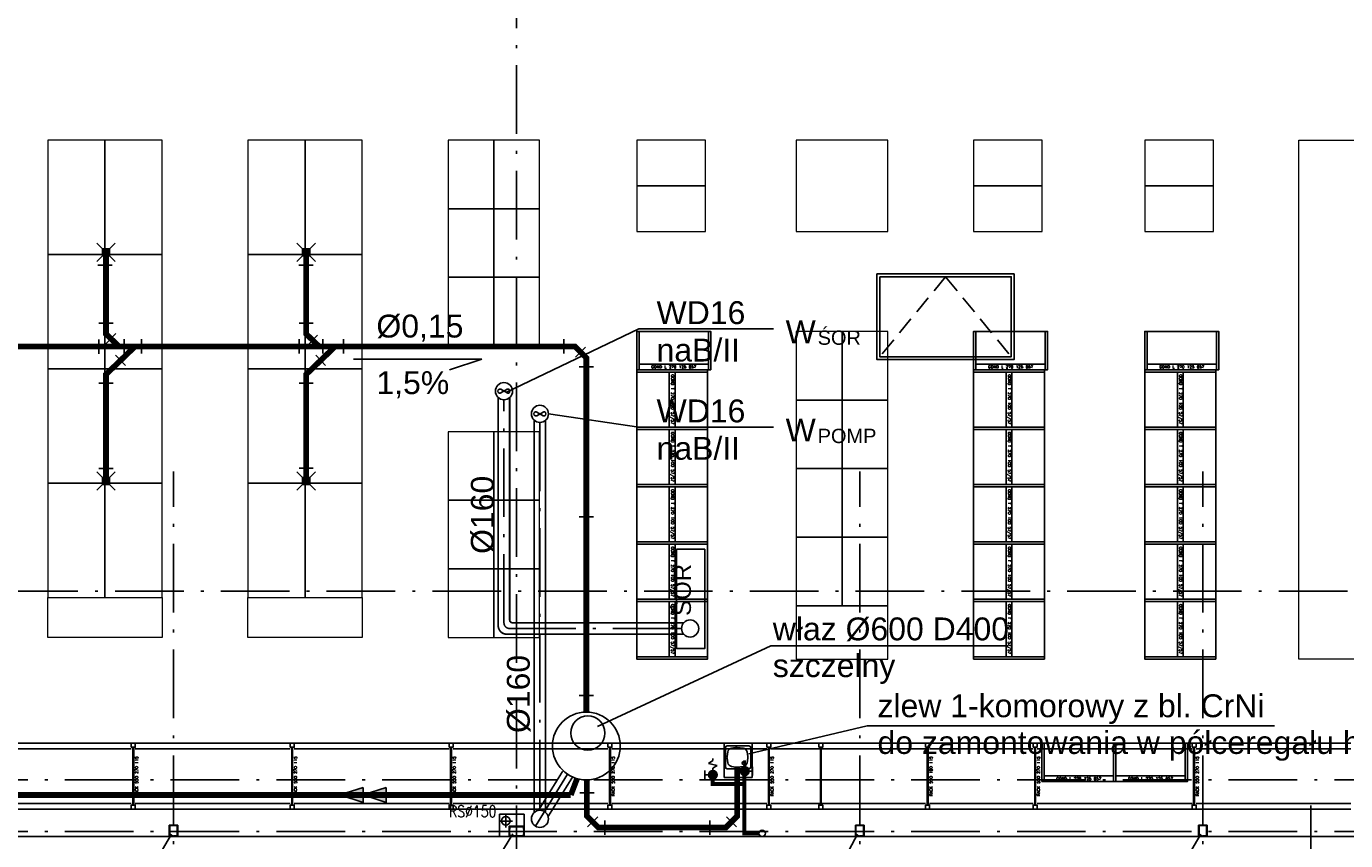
# Model space of a CAD drawing. Extents: x 153948 to 285449, y -89387 to -60195.
# Tile 30 of 101: x 256903 to 259210, y -85696 to -84272. Entities that reach past the tile are written whole.
import ezdxf
from ezdxf.enums import TextEntityAlignment as Align

# ---------------------------------------------------------------- set-up
doc = ezdxf.new("R2010")
doc.units = 0
doc.header["$LTSCALE"] = 100
doc.header["$MEASUREMENT"] = 0
doc.linetypes.add('ACAD_ISO10W100', pattern=[18.5, 12, -3, 0.5, -3])
doc.linetypes.add('HIDDEN2', pattern=[4.7625, 3.175, -1.5875])
doc.layers.get('0').update_dxf_attribs({"linetype": 'CONTINUOUS'})
for name, color, linetype in [('1', 2, 'CONTINUOUS'), ('_INST OPIS', 7, 'CONTINUOUS'), ('_INST WODA', 4, 'CONTINUOUS'), ('_PROJ KS', 33, 'CONTINUOUS'), ('A-ARM', 2, 'CONTINUOUS'), ('K-STA', 2, 'CONTINUOUS'), ('kanalizacja', 6, 'CONTINUOUS'), ('KRATKI', 33, 'CONTINUOUS'), ('OSIE', 8, 'ACAD_ISO10W100'), ('PANELE', 3, 'CONTINUOUS'), ('R-----OP', 2, 'CONTINUOUS'), ('RS REGAŁY', 7, 'CONTINUOUS'), ('RYNNY', 2, 'CONTINUOUS'), ('SCIANY-GK', 11, 'CONTINUOUS'), ('TEXT', 11, 'CONTINUOUS'), ('WENTYLACJA', 41, 'CONTINUOUS'), ('ŚWIETLIK', 2, 'CONTINUOUS')]:
    doc.layers.add(name, color=color, linetype=linetype)
doc.layers.add('RAK 140', color=2, linetype='CONTINUOUS', lineweight=9)
doc.styles.add('DYBY-NORMALNY-0-8-N', font='ROMANS.SHX', dxfattribs={"width": 0.8})
doc.styles.add('instalacje', font='arial.ttf', dxfattribs={"height": 40})
doc.styles.get("Standard").update_dxf_attribs({"font": 'txt.shx'})

# ---------------------------------------------------------------- blocks, each defined once
blk = doc.blocks.new('SC260X2')
at = {"layer": '1'}
for points in [[(-13, 9), (-13, 0), (-12.4, 0), (-12.1, 7, -0.401015), (-11.1, 7.9), (11.1, 7.9, -0.401015), (12.1, 7), (12.4, 0), (13, 0), (13, 9)], [(-13, -9), (-13, 0), (-12.4, 0), (-12.1, -7, 0.401015), (-11.1, -7.9), (11.1, -7.9, 0.401015), (12.1, -7), (12.4, 0), (13, 0), (13, -9)]]:
    blk.add_lwpolyline(points, format="xyb", close=True, dxfattribs=at)
blk = doc.blocks.new('SC200X2')
at = {"layer": '1'}
for points in [[(-10, 7.5), (-10, 0), (-9.7, 0, 0.391021), (-9.1, 0.6), (-8.7, 5.6, -0.391021), (-7.6, 6.6), (7.6, 6.6, -0.391021), (8.7, 5.6), (9.1, 0.6, 0.391021), (9.7, 0), (10, 0), (10, 7.5)], [(-10, -7.5), (-10, 0), (-9.7, 0, -0.391021), (-9.1, -0.6), (-8.7, -5.6, 0.391021), (-7.6, -6.6), (7.6, -6.6, 0.391021), (8.7, -5.6), (9.1, -0.6, -0.391021), (9.7, 0), (10, 0), (10, -7.5)]]:
    blk.add_lwpolyline(points, format="xyb", close=True, dxfattribs=at)
blk = doc.blocks.new('Wpust_kr')
for p, q in [((0, 12.5), (-10, 22.5)), ((0, 0), (-10, -10)), ((0, 0), (0, 12.5)), ((0, 12.5), (12.5, 12.5)), ((0, 10), (12.5, 10)), ((0, 7.5), (12.5, 7.5)), ((0, 5), (12.5, 5)), ((0, 2.5), (12.5, 2.5)), ((12.5, 0), (0, 0)), ((12.5, 12.5), (22.5, 22.5)), ((12.5, 12.5), (12.5, 0)), ((12.5, 0), (22.5, -10))]:
    blk.add_line(p, q)
blk = doc.blocks.new('ZLEW')
at = {"layer": 'A-ARM'}
for p, q in [((0, 49.1), (0, 0)), ((60, 49.1), (0, 49.1)), ((18.5, 46.6), (52.5, 46.6)), ((60, 0), (60, 49.1)), ((15.5, 43.6), (15.5, 5.5)), ((18.3, 29), (19.5, 36.1)), ((19.5, 15.3), (18.3, 26.1)), ((26, 42.6), (34.2, 43.9)), ((36.8, 43.9), (45, 42.6)), ((51.5, 36.1), (52.7, 29)), ((52.7, 26.1), (51.5, 15.3)), ((55.5, 43.6), (55.5, 5.5)), ((0, 0), (60, 0)), ((18.5, 2.5), (52.5, 2.5)), ((34.2, 7.5), (26, 8.8)), ((45, 8.8), (36.8, 7.5))]:
    blk.add_line(p, q, dxfattribs=at)
for centre, radius in [((10, 13.1), 1.5), ((25.5, 14.8), 2.5)]:
    blk.add_circle(centre, radius, dxfattribs=at)
for centre, radius, start, end in [((18.5, 43.6), 3, 90, 180), ((52.5, 43.6), 3, 0, 90), ((26.1, 27.5), 8, 169.6952, 190.3048), ((27.4, 34.7), 8, 99.4623, 169.6952), ((35.5, 36), 8, 80.5377, 99.4623), ((43.6, 34.7), 8, 10.3048, 80.5377), ((44.9, 27.5), 8, 349.6952, 10.3048), ((18.5, 5.5), 3, 180, 270), ((27.4, 16.7), 8, 190.3048, 260.5377), ((35.5, 15.4), 8, 260.5377, 279.4623), ((43.6, 16.7), 8, 279.4623, 349.6952), ((52.5, 5.5), 3, 270, 0)]:
    blk.add_arc(centre, radius, start, end, dxfattribs=at)
blk = doc.blocks.new('A$C67367134')
at = {"layer": '_INST WODA', "ltscale": 0.1}
for p, q in [((-7.5, 27.3), (0, 32.6)), ((7.7, 24), (-7.5, 27.3)), ((0, 32.6), (0, 36.3)), ((0, 19.3), (7.7, 24)), ((-13.8, 15.2), (-13.8, 0)), ((-13.8, 7.6), (-7.6, 7.6)), ((0, 15.2), (0, 19.3))]:
    blk.add_line(p, q, dxfattribs=at)
blk.add_circle((0, 7.6), 7.58, dxfattribs=at)
blk = doc.blocks.new('A$C1D1C4443')
at = {"layer": '_INST WODA', "ltscale": 0.1}
blk.add_hatch(color=256, dxfattribs=at).paths.add_polyline_path([(7.6, 0, 1), (-7.6, 0, 1)])
blk.add_blockref('A$C67367134', (0, -7.6), dxfattribs=at)
blk = doc.blocks.new('GOND T 270 100 57_57')
at = {"color": 5}
for points in [[(0, 0), (4, 0), (4, 124), (0, 124)], [(4, 124), (100.4, 124), (100.4, 67), (4, 67)], [(4, 57), (100.4, 57), (100.4, 67), (4, 67)], [(4, 57), (100.4, 57), (100.4, 0), (4, 0)]]:
    blk.add_lwpolyline(points, close=True, dxfattribs=at)
at = {"color": 5, "insert": (52.2, 62), "char_height": 5, "width": 96.4, "attachment_point": 5}
blk.add_mtext('GOND T 270 100 57/57', dxfattribs=at)
blk = doc.blocks.new('NOGA GOND T 270 004 57_57')
at = {"color": 5}
blk.add_lwpolyline([(0, 0), (4, 0), (4, 124), (0, 124)], close=True, dxfattribs=at)
blk = doc.blocks.new('GOND L 270 125 057')
at = {"color": 5}
for points in [[(0, 0), (4, 0), (4, 67), (0, 67)], [(4, 67), (125.4, 67), (125.4, 10), (4, 10)], [(4, 0), (125.4, 0), (125.4, 10), (4, 10)]]:
    blk.add_lwpolyline(points, close=True, dxfattribs=at)
at = {"color": 5, "insert": (64.7, 5), "char_height": 5, "width": 121.4, "attachment_point": 5}
blk.add_mtext('GOND L 270 125 057', dxfattribs=at)
blk = doc.blocks.new('NOGA GOND L 270 004 057')
at = {"color": 5}
blk.add_lwpolyline([(0, 0), (4, 0), (4, 67), (0, 67)], close=True, dxfattribs=at)
blk = doc.blocks.new('RACK 550 270 115')
at = {"color": 6}
for p, q in [((2.75, 108), (2.75, 7)), ((4.25, 108), (4.25, 7)), ((7, 115), (277.8, 115)), ((7, 105.5), (277.8, 105.5)), ((7, 9.5), (277.8, 9.5)), ((7, 0), (277.8, 0))]:
    blk.add_line(p, q, dxfattribs=at)
for points in [[(0, 108), (7, 108), (7, 115), (0, 115)], [(0, 0), (7, 0), (7, 7), (0, 7)]]:
    blk.add_lwpolyline(points, close=True, dxfattribs=at)
at = {"color": 6, "insert": (9.25, 57.5), "char_height": 5, "width": 101, "attachment_point": 5, "rotation": 90}
blk.add_mtext('RACK 550 270 115', dxfattribs=at)
blk = doc.blocks.new('NOGA RACK 270 007 115')
at = {"color": 5}
for p, q in [((2.75, 108), (2.75, 7)), ((4.25, 108), (4.25, 7))]:
    blk.add_line(p, q, dxfattribs=at)
for points in [[(0, 108), (7, 108), (7, 115), (0, 115)], [(0, 0), (7, 0), (7, 7), (0, 7)]]:
    blk.add_lwpolyline(points, close=True, dxfattribs=at)
blk = doc.blocks.new('RACK 550 180 115')
at = {"color": 6}
for p, q in [((2.75, 108), (2.75, 7)), ((4.25, 108), (4.25, 7)), ((7, 115), (187.8, 115)), ((7, 105.5), (187.8, 105.5)), ((7, 9.5), (187.8, 9.5)), ((7, 0), (187.8, 0))]:
    blk.add_line(p, q, dxfattribs=at)
for points in [[(0, 108), (7, 108), (7, 115), (0, 115)], [(0, 0), (7, 0), (7, 7), (0, 7)]]:
    blk.add_lwpolyline(points, close=True, dxfattribs=at)
at = {"color": 6, "insert": (9.25, 57.5), "char_height": 5, "width": 101, "attachment_point": 5, "rotation": 90}
blk.add_mtext('RACK 550 180 115', dxfattribs=at)

msp = doc.modelspace()

# ---------------------------------------------------------------- hatches: boundary and pattern name
at = {"layer": '_INST WODA', "ltscale": 0.1}
msp.add_hatch(color=256, dxfattribs=at).paths.add_polyline_path([(258151.62, -85574.1, -1), (258166.79, -85574.1, -1)])
at = {"layer": '_PROJ KS', "ltscale": 0.1}
for points in [[(257491.91, -85602.97), (257491.91, -85628.95), (257451.29, -85615.96)], [(257532.53, -85602.97), (257532.53, -85628.95), (257491.91, -85615.96)]]:
    msp.add_hatch(color=256, dxfattribs=at).paths.add_polyline_path(points)

# ---------------------------------------------------------------- linework, layer by layer
at = {"layer": '_INST OPIS', "ltscale": 0.1}
for p, q in [((257974.17, -84800.69), (257741.27, -84912.21)), ((258209.85, -84800.69), (257974.17, -84800.69)), ((257475.22, -84853.89), (257699.4, -84853.89)), ((257699.4, -84853.89), (257642.72, -84872.49)), ((257974.17, -84972.55), (257816.1, -84949.4)), ((258209.85, -84972.55), (257974.17, -84972.55)), ((258205.18, -85355.02), (257901.85, -85496.02)), ((258619.87, -85355.02), (258205.18, -85355.02)), ((258373.35, -85495.16), (258166.28, -85543.86)), ((259085.89, -85495.16), (258373.35, -85495.16))]:
    msp.add_line(p, q, dxfattribs=at)
at = {"layer": '_INST WODA', "ltscale": 0.1}
for p, q in [((258173, -85574.1), (258166.79, -85574.1)), ((258173, -85566.52), (258173, -85581.68))]:
    msp.add_line(p, q, dxfattribs=at)
for points, const_width in [([(258159.2, -85566.52), (258159.2, -85555.27)], 5), ([(258103.41, -85588.21), (258103.41, -85596.74), (258158.54, -85596.74), (258158.54, -85682.97), (258184.13, -85682.97)], 7), ([(258158.54, -85596.74), (258158.54, -85570.09)], 7)]:
    msp.add_lwpolyline(points, dxfattribs=dict(at, const_width=const_width))
for centre, radius in [((258159.2, -85574.1), 7.58), ((258189.71, -85682.97), 5.57)]:
    msp.add_circle(centre, radius, dxfattribs=at)
at = {"layer": '_PROJ KS', "color": 7, "ltscale": 0.1}
for p, q in [((257052.86, -84689.29), (257027.95, -84689.29)), ((257404.69, -84689.29), (257379.78, -84689.29)), ((257054.76, -84790.45), (257029.86, -84790.45)), ((257404.76, -84790.45), (257379.86, -84790.45)), ((257029.9, -84819.5), (257029.9, -84844.41)), ((257059.35, -84808.69), (257042.07, -84826.63)), ((257074.3, -84818.99), (257074.3, -84843.9)), ((257104.41, -84818.99), (257104.41, -84843.9)), ((257380.26, -84818.99), (257380.26, -84843.9)), ((257412.31, -84811.54), (257395.04, -84829.48)), ((257421.42, -84818.99), (257421.42, -84843.9)), ((257457.74, -84818.99), (257457.74, -84843.9)), ((257842.97, -84818.99), (257842.97, -84843.9)), ((257059.07, -84846.92), (257076.34, -84864.86)), ((257409.07, -84846.92), (257426.34, -84864.86)), ((257881.05, -84832.64), (257863.44, -84850.25)), ((257894.7, -84867.04), (257869.79, -84867.04)), ((257054.76, -84895.47), (257029.86, -84895.47)), ((257404.76, -84895.59), (257379.86, -84895.59)), ((257054.76, -85044.7), (257029.86, -85044.7)), ((257404.76, -85044.59), (257379.86, -85044.59)), ((257894.7, -85129.2), (257869.79, -85129.2)), ((257894.7, -85441.91), (257869.79, -85441.91)), ((258158.5, -85585.59), (258133.59, -85585.59)), ((257895.78, -85612.43), (257870.88, -85612.43)), ((257895.78, -85640.59), (257870.88, -85640.59)), ((257902.14, -85654.26), (257884.52, -85671.87)), ((258127.24, -85654.26), (258144.85, -85671.87)), ((258158.5, -85640.59), (258133.59, -85640.59)), ((257914.59, -85660.61), (257914.59, -85685.52)), ((258098.32, -85660.61), (258098.32, -85685.52))]:
    msp.add_line(p, q, dxfattribs=at)
at = {"layer": '_PROJ KS', "ltscale": 0.1}
for p, q in [((257451.29, -85615.96), (257491.91, -85602.97)), ((257491.91, -85602.97), (257491.91, -85628.95)), ((257491.91, -85615.96), (257532.53, -85602.97)), ((257532.53, -85602.97), (257532.53, -85628.95)), ((257451.29, -85615.96), (257491.91, -85628.95)), ((257491.91, -85615.96), (257532.53, -85628.95))]:
    msp.add_line(p, q, dxfattribs=at)
at = {"layer": '_PROJ KS', "ltscale": 0.1, "const_width": 10}
for points in [[(257042.31, -84673.04), (257042.31, -84809.57), (257065.04, -84831.45)], [(257392.31, -84673.04), (257392.31, -84809.57), (257415.04, -84831.45)], [(256003.86, -85672.41), (256003.86, -84851.45), (256023.86, -84831.45), (257862.25, -84831.45), (257882.25, -84851.45), (257882.25, -85470.92)], [(257042.31, -85060.54), (257042.31, -84880.34), (257093.1, -84831.45)], [(257392.31, -85060.54), (257392.31, -84880.34), (257443.1, -84831.45)], [(257855.09, -85615.96), (253113.93, -85615.96), (253113.93, -85265.07)], [(258146.05, -85567.33), (258146.05, -85653.06), (258126.05, -85673.06), (257903.33, -85673.06), (257883.33, -85653.06), (257883.33, -85589.55)], [(257866.15, -85587.32), (257855.09, -85615.96)]]:
    msp.add_lwpolyline(points, dxfattribs=at)
at = {"layer": '_PROJ KS', "ltscale": 0.1}
for centre, radius in [((257882.25, -85530.23), 59.31), ((257884.88, -85507.68), 30)]:
    msp.add_circle(centre, radius, dxfattribs=at)
at = {"layer": 'kanalizacja'}
msp.add_lwpolyline([(258040.15, -85186.04), (258089.43, -85186.04), (258089.43, -85359.81), (258040.15, -85359.81)], close=True, dxfattribs=at)
at = {"layer": 'OSIE', "ltscale": 0.1}
for p, q in [((257760.4, -86679.55), (257760.4, -73374.65)), ((257160.4, -86036.78), (257160.4, -85049.97)), ((258360.4, -86036.78), (258360.4, -85049.97)), ((258960.4, -86036.78), (258960.4, -85049.97)), ((248363.17, -85259.55), (263229.19, -85259.55)), ((247720.4, -85589.55), (263229.19, -85589.55)), ((257741.54, -85672.89), (257741.54, -85650.09)), ((257752.94, -85661.49), (257730.15, -85661.49)), ((247720.4, -85679.55), (263229.19, -85679.55))]:
    msp.add_line(p, q, dxfattribs=at)
at = {"layer": 'PANELE', "ltscale": 0.5}
msp.add_line((260290.4, -85688.55), (255925.4, -85688.55), dxfattribs=at)
at = {"layer": 'R-----OP'}
msp.add_line((259149.09, -85634.14), (259149.09, -85745.87), dxfattribs=at)
at = {"layer": 'RAK 140'}
for points in [[(257040.4, -84670.55), (257040.4, -84470.55), (256940.4, -84470.55), (256940.4, -84670.55)], [(257140.4, -84670.55), (257140.4, -84470.55), (257040.4, -84470.55), (257040.4, -84670.55)], [(257390.4, -84670.55), (257390.4, -84470.55), (257290.4, -84470.55), (257290.4, -84670.55)], [(257490.4, -84670.55), (257490.4, -84470.55), (257390.4, -84470.55), (257390.4, -84670.55)], [(257640.4, -84470.55), (257640.4, -84590.55), (257720.4, -84590.55), (257720.4, -84470.55)], [(257720.4, -84470.55), (257720.4, -84590.55), (257800.4, -84590.55), (257800.4, -84470.55)], [(257970.4, -84550.55), (258090.4, -84550.55), (258090.4, -84470.55), (257970.4, -84470.55)], [(258249.4, -84630.15), (258409.4, -84630.15), (258409.4, -84470.55), (258249.4, -84470.55)], [(258559.4, -84550.55), (258679.4, -84550.55), (258679.4, -84470.55), (258559.4, -84470.55)], [(258858.8, -84550.55), (258978.8, -84550.55), (258978.8, -84470.55), (258858.8, -84470.55)], [(259128.4, -84470.55), (259288.47, -84470.55), (259288.47, -85378.15), (259128.4, -85378.15)], [(257970.4, -84630.55), (258090.4, -84630.55), (258090.4, -84550.55), (257970.4, -84550.55)], [(258559.4, -84630.55), (258679.4, -84630.55), (258679.4, -84550.55), (258559.4, -84550.55)], [(258858.8, -84630.55), (258978.8, -84630.55), (258978.8, -84550.55), (258858.8, -84550.55)], [(257640.4, -84590.55), (257640.4, -84710.55), (257720.4, -84710.55), (257720.4, -84590.55)], [(257720.4, -84590.55), (257720.4, -84710.55), (257800.4, -84710.55), (257800.4, -84590.55)], [(257040.4, -84870.55), (257040.4, -84670.55), (256940.4, -84670.55), (256940.4, -84870.55)], [(257140.4, -84870.55), (257140.4, -84670.55), (257040.4, -84670.55), (257040.4, -84870.55)], [(257390.4, -84870.55), (257390.4, -84670.55), (257290.4, -84670.55), (257290.4, -84870.55)], [(257490.4, -84870.55), (257490.4, -84670.55), (257390.4, -84670.55), (257390.4, -84870.55)], [(257640.4, -84710.55), (257640.4, -84830.55), (257720.4, -84830.55), (257720.4, -84710.55)], [(257720.4, -84710.55), (257720.4, -84830.55), (257800.4, -84830.55), (257800.4, -84710.55)], [(258329.4, -84925.15), (258329.4, -84805.15), (258249.4, -84805.15), (258249.4, -84925.15)], [(258409.4, -84925.15), (258409.4, -84805.15), (258329.4, -84805.15), (258329.4, -84925.15)], [(257040.4, -85070.55), (257040.4, -84870.55), (256940.4, -84870.55), (256940.4, -85070.55)], [(257140.4, -85070.55), (257140.4, -84870.55), (257040.4, -84870.55), (257040.4, -85070.55)], [(257390.4, -85070.55), (257390.4, -84870.55), (257290.4, -84870.55), (257290.4, -85070.55)], [(257490.4, -85070.55), (257490.4, -84870.55), (257390.4, -84870.55), (257390.4, -85070.55)], [(258329.4, -85045.15), (258329.4, -84925.15), (258249.4, -84925.15), (258249.4, -85045.15)], [(258409.4, -85045.15), (258409.4, -84925.15), (258329.4, -84925.15), (258329.4, -85045.15)], [(257640.4, -84980.55), (257640.4, -85100.55), (257720.4, -85100.55), (257720.4, -84980.55)], [(257720.4, -84980.55), (257720.4, -85100.55), (257800.4, -85100.55), (257800.4, -84980.55)], [(258329.4, -85165.15), (258329.4, -85045.15), (258249.4, -85045.15), (258249.4, -85165.15)], [(258409.4, -85165.15), (258409.4, -85045.15), (258329.4, -85045.15), (258329.4, -85165.15)], [(257040.4, -85270.55), (257040.4, -85070.55), (256940.4, -85070.55), (256940.4, -85270.55)], [(257140.4, -85270.55), (257140.4, -85070.55), (257040.4, -85070.55), (257040.4, -85270.55)], [(257390.4, -85270.55), (257390.4, -85070.55), (257290.4, -85070.55), (257290.4, -85270.55)], [(257490.4, -85270.55), (257490.4, -85070.55), (257390.4, -85070.55), (257390.4, -85270.55)], [(257640.4, -85100.55), (257640.4, -85220.55), (257720.4, -85220.55), (257720.4, -85100.55)], [(257720.4, -85100.55), (257720.4, -85220.55), (257800.4, -85220.55), (257800.4, -85100.55)], [(258329.4, -85285.15), (258329.4, -85165.15), (258249.4, -85165.15), (258249.4, -85285.15)], [(258409.4, -85285.15), (258409.4, -85165.15), (258329.4, -85165.15), (258329.4, -85285.15)], [(257640.4, -85220.55), (257640.4, -85340.55), (257720.4, -85340.55), (257720.4, -85220.55)], [(257720.4, -85220.55), (257720.4, -85340.55), (257800.4, -85340.55), (257800.4, -85220.55)], [(256940.4, -85270.55), (257140.4, -85270.55), (257140.4, -85340.55), (256940.4, -85340.55)], [(257290.4, -85270.55), (257490.4, -85270.55), (257490.4, -85340.55), (257290.4, -85340.55)], [(258409.4, -85378.15), (258409.4, -85285.15), (258249.4, -85285.15), (258249.4, -85378.15)]]:
    msp.add_lwpolyline(points, close=True, dxfattribs=at)
at = {"layer": 'RYNNY', "ltscale": 0.1}
msp.add_circle((257741.54, -85661.13), 7.5, dxfattribs=at)
at = {"layer": 'SCIANY-GK', "ltscale": 0.1}
for p, q in [((257773.4, -85649.55), (257730.4, -85649.55)), ((257730.4, -85688.55), (257730.4, -85649.55)), ((257773.4, -85670.55), (257773.4, -85649.55))]:
    msp.add_line(p, q, dxfattribs=at)
at = {"layer": 'TEXT'}
for p, q in [((257093.03, -85792.74), (257156.65, -85684.55)), ((257686.99, -85792.74), (257753.86, -85684.05)), ((258298.55, -85792.74), (258356.65, -85684.55)), ((258893.03, -85792.74), (258956.65, -85684.55))]:
    msp.add_line(p, q, dxfattribs=at)
at = {"layer": 'WENTYLACJA', "ltscale": 0.1}
for p, q in [((257743.84, -84906.39), (257732.54, -84912.84)), ((257732.54, -84906.39), (257743.84, -84912.84)), ((257806.76, -84946.17), (257795.45, -84952.63)), ((257795.45, -84946.17), (257806.76, -84952.63))]:
    msp.add_line(p, q, dxfattribs=at)
at = {"layer": 'WENTYLACJA', "ltscale": 0.1, "const_width": 3}
for points in [[(258052.55, -85334.75), (257743.19, -85334.75, -0.4142136), (257728.19, -85319.75), (257728.19, -84920.79)], [(258052.55, -85314.75), (257753.19, -85314.75, -0.4142136), (257748.19, -85309.75), (257748.19, -84920.79)]]:
    msp.add_lwpolyline(points, format="xyb", dxfattribs=at)
at = {"layer": 'WENTYLACJA', "color": 7, "linetype": 'ACAD_ISO10W100', "ltscale": 0.1}
msp.add_lwpolyline([(258048.73, -85324.75), (257748.19, -85324.75, -0.4142136), (257738.19, -85314.75), (257738.19, -84924.61)], format="xyb", dxfattribs=at)
at = {"layer": 'WENTYLACJA', "ltscale": 0.1, "const_width": 3}
for points in [[(257791.1, -84960.58), (257791.1, -85646.58)], [(257811.1, -84960.58), (257811.1, -85646.58)], [(257840.93, -85574.38), (257798.48, -85642.99)], [(257857.94, -85584.9), (257815.49, -85653.51)]]:
    msp.add_lwpolyline(points, dxfattribs=at)
at = {"layer": 'WENTYLACJA', "color": 7, "linetype": 'ACAD_ISO10W100', "ltscale": 0.1}
for points in [[(257801.1, -84964.4), (257801.1, -85642.76)], [(257849.43, -85579.64), (257793.21, -85670.51)]]:
    msp.add_lwpolyline(points, dxfattribs=at)
at = {"layer": 'WENTYLACJA', "ltscale": 0.1}
for centre in [(257738.19, -84909.61), (257801.1, -84949.4), (258063.73, -85324.75), (257801.1, -85657.76)]:
    msp.add_circle(centre, 15, dxfattribs=at)
for centre, start, end in [((257731.13, -84909.61), 66.39253, 293.60747), ((257745.25, -84909.61), 246.39253, 113.60747), ((257794.04, -84949.4), 66.39253, 293.60747), ((257808.17, -84949.4), 246.39253, 113.60747)]:
    msp.add_arc(centre, 3.52, start, end, dxfattribs=at)
at = {"layer": 'ŚWIETLIK', "linetype": 'HIDDEN2', "ltscale": 0.1}
for q in [(258395.4, -84849.55), (258625.4, -84849.55)]:
    msp.add_line((258510.4, -84709.55), q, dxfattribs=at)
at = {"layer": 'ŚWIETLIK'}
for points in [[(258390.4, -84704.55), (258630.4, -84704.55), (258630.4, -84854.55), (258390.4, -84854.55)], [(258395.4, -84709.55), (258625.4, -84709.55), (258625.4, -84849.55), (258395.4, -84849.55)]]:
    msp.add_lwpolyline(points, close=True, dxfattribs=at)

# ---------------------------------------------------------------- block references
at = {"layer": '_INST WODA', "ltscale": 0.1}
msp.add_blockref('A$C1D1C4443', (258103.41, -85580.62), dxfattribs=at)
at = {"layer": 'A-ARM', "ltscale": 0.1, "rotation": 90}
msp.add_blockref('ZLEW', (258172.16, -85585.59), dxfattribs=at)
at = {"layer": 'K-STA', "ltscale": 0.5, "rotation": 270}
for p in [(257160.4, -85678.55), (258360.4, -85678.55), (258960.4, -85678.55)]:
    msp.add_blockref('SC200X2', p, dxfattribs=at)
at = {"layer": 'K-STA', "ltscale": 0.5}
msp.add_blockref('SC260X2', (257760.4, -85679.55), dxfattribs=at)
at = {"layer": 'kanalizacja', "rotation": 270}
for p in [(257036.06, -84660.54), (257386.06, -84660.54), (257036.06, -85060.54), (257386.06, -85060.54)]:
    msp.add_blockref('Wpust_kr', p, dxfattribs=at)
at = {"layer": 'KRATKI', "rotation": 270}
for p in [(257036.06, -84660.54), (257386.06, -84660.54), (257036.06, -85060.54), (257386.06, -85060.54)]:
    msp.add_blockref('Wpust_kr', p, dxfattribs=at)
at = {"layer": 'RS REGAŁY'}
for name, p in [('GOND L 270 125 057', (257970.4, -84872.15)), ('NOGA GOND L 270 004 057', (258095.8, -84872.15)), ('GOND L 270 125 057', (258559.4, -84872.15)), ('NOGA GOND L 270 004 057', (258684.8, -84872.15)), ('GOND L 270 125 057', (258858.8, -84872.15)), ('NOGA GOND L 270 004 057', (258984.2, -84872.15)), ('RACK 550 270 115', (256808.8, -85640.59)), ('RACK 550 270 115', (257086.6, -85640.59)), ('RACK 550 270 115', (257364.4, -85640.59)), ('RACK 550 270 115', (257642.2, -85640.59)), ('RACK 550 270 115', (257920, -85640.59)), ('RACK 550 270 115', (258197.8, -85640.59)), ('NOGA RACK 270 007 115', (258288.8, -85640.59)), ('RACK 550 180 115', (258475.6, -85640.59)), ('RACK 550 270 115', (258663.6, -85640.59)), ('GOND L 270 125 057', (258678.6, -85592.59)), ('GOND L 270 125 057', (258804, -85592.59)), ('NOGA GOND L 270 004 057', (258929.4, -85592.59)), ('RACK 550 270 115', (258941.4, -85640.59))]:
    msp.add_blockref(name, p, dxfattribs=at)
at = {"layer": 'RS REGAŁY', "rotation": 270}
for name, p in [('GOND T 270 100 57_57', (257970.4, -84872.15)), ('GOND T 270 100 57_57', (258559.4, -84872.15)), ('GOND T 270 100 57_57', (258858.8, -84872.15)), ('GOND T 270 100 57_57', (257970.4, -84972.55)), ('GOND T 270 100 57_57', (258559.4, -84972.55)), ('GOND T 270 100 57_57', (258858.8, -84972.55)), ('GOND T 270 100 57_57', (257970.4, -85072.95)), ('GOND T 270 100 57_57', (258559.4, -85072.95)), ('GOND T 270 100 57_57', (258858.8, -85072.95)), ('GOND T 270 100 57_57', (257970.4, -85173.35)), ('GOND T 270 100 57_57', (258559.4, -85173.35)), ('GOND T 270 100 57_57', (258858.8, -85173.35)), ('GOND T 270 100 57_57', (257970.4, -85273.75)), ('GOND T 270 100 57_57', (258559.4, -85273.75)), ('GOND T 270 100 57_57', (258858.8, -85273.75)), ('NOGA GOND T 270 004 57_57', (257970.4, -85374.15)), ('NOGA GOND T 270 004 57_57', (258559.4, -85374.15)), ('NOGA GOND T 270 004 57_57', (258858.8, -85374.15))]:
    msp.add_blockref(name, p, dxfattribs=at)

# ---------------------------------------------------------------- texts
at = {"layer": '_INST OPIS', "ltscale": 0.1, "style": 'instalacje'}
for s, height, p in [('WD16', 40, (258005.08, -84792.33)), ('%%C0,15 ', 40, (257515.19, -84815.84)), ('W', 40, (258230.77, -84825.78)), ('ŚOR', 25, (258286.75, -84828.57)), ('naB/II', 40, (258005.08, -84857.78)), ('1,5%%%', 40, (257515.19, -84914.77)), ('WD16', 40, (258005.08, -84964.18)), ('W', 40, (258230.77, -84997.64)), ('POMP', 25, (258286.75, -85000.42)), ('naB/II', 40, (258005.08, -85029.64)), ('właz %%C600 D400', 40, (258208.36, -85345.48)), ('szczelny', 40, (258208.36, -85409.74)), ('zlew 1-komorowy z bl. CrNi', 40, (258391.36, -85479.92)), ('do zamontowania w półceregału h=85cm', 40, (258391.36, -85544.17))]:
    msp.add_text(s, height=height, dxfattribs=at).set_placement(p)
for p in [(257720.4, -85194.33), (257783.32, -85507.66)]:
    msp.add_text('%%C160', height=40, rotation=90, dxfattribs=at).set_placement(p)
at = {"layer": 'kanalizacja', "insert": (258035.21, -85302.75), "char_height": 30, "width": 123.2315, "attachment_point": 1, "rotation": 90}
msp.add_mtext('{\\fArial|b0|i0|c238|p34;ŚOR}', dxfattribs=at)
at = {"layer": 'R-----OP', "color": 2, "style": 'DYBY-NORMALNY-0-8-N', "width": 0.8}
msp.add_text('RS%%c150', height=20, dxfattribs=at).set_placement((257683.57, -85644.58), align=Align.MIDDLE)

doc.saveas('drawing.dxf')
